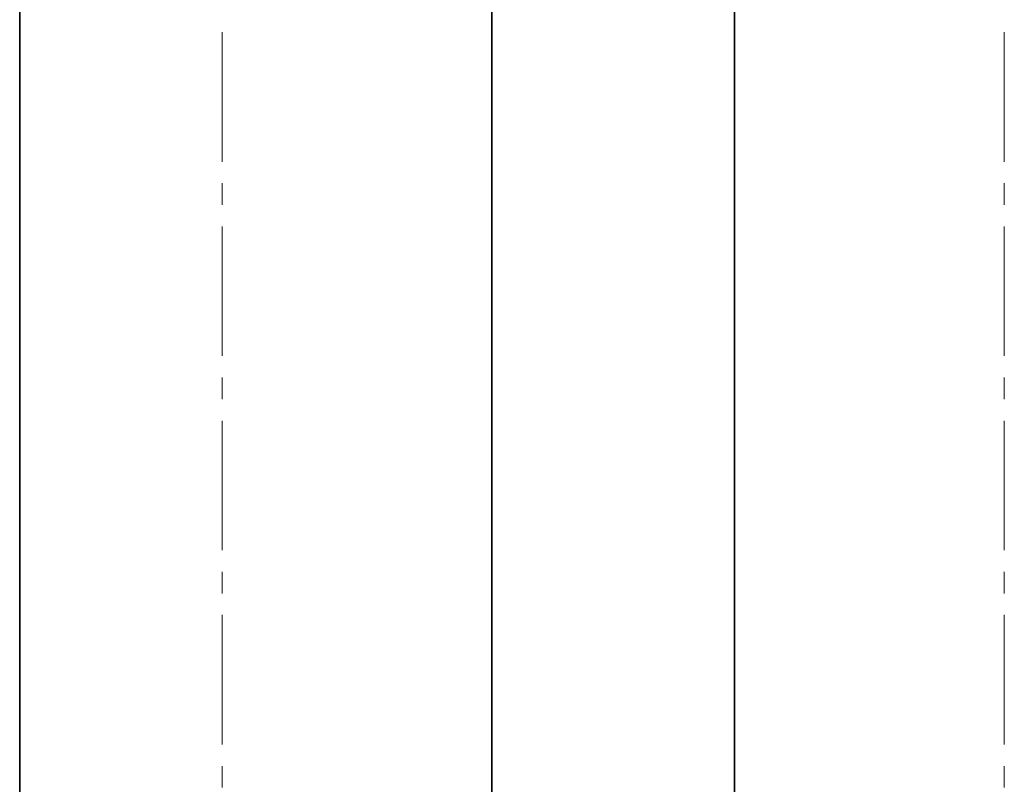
# Model space of a CAD drawing. Header units: millimetres. Extents: x -14862 to 14862, y -10512 to 10512.
# Tile 35 of 199: x -6479 to -6114, y -625 to -342. Entities that reach past the tile are written whole.
import ezdxf

# ---------------------------------------------------------------- set-up
doc = ezdxf.new("R2010")
doc.units = ezdxf.units.MM
doc.header["$LTSCALE"] = 4
doc.linetypes.add('点画线', pattern=[18, 12, -2, 2, -2])
doc.layers.add('中心线层', color=1, linetype='点画线', lineweight=18)
doc.layers.add('几何体', color=7, linetype='Continuous', lineweight=35)

msp = doc.modelspace()

# ---------------------------------------------------------------- linework, layer by layer
at = {"layer": '中心线层'}
for p, q in [((-6403.859, -58.603), (-6403.859, -2808.181)), ((-6113.859, -58.603), (-6113.859, -2808.181))]:
    msp.add_line(p, q, dxfattribs=at)
at = {"layer": '几何体'}
for p, q in [((-6478.86, -1203.241), (-6478.86, -170.88)), ((-6303.86, -1415.88), (-6303.86, -270.88)), ((-6213.859, -270.88), (-6213.859, -2670.88))]:
    msp.add_line(p, q, dxfattribs=at)

doc.saveas('drawing.dxf')
